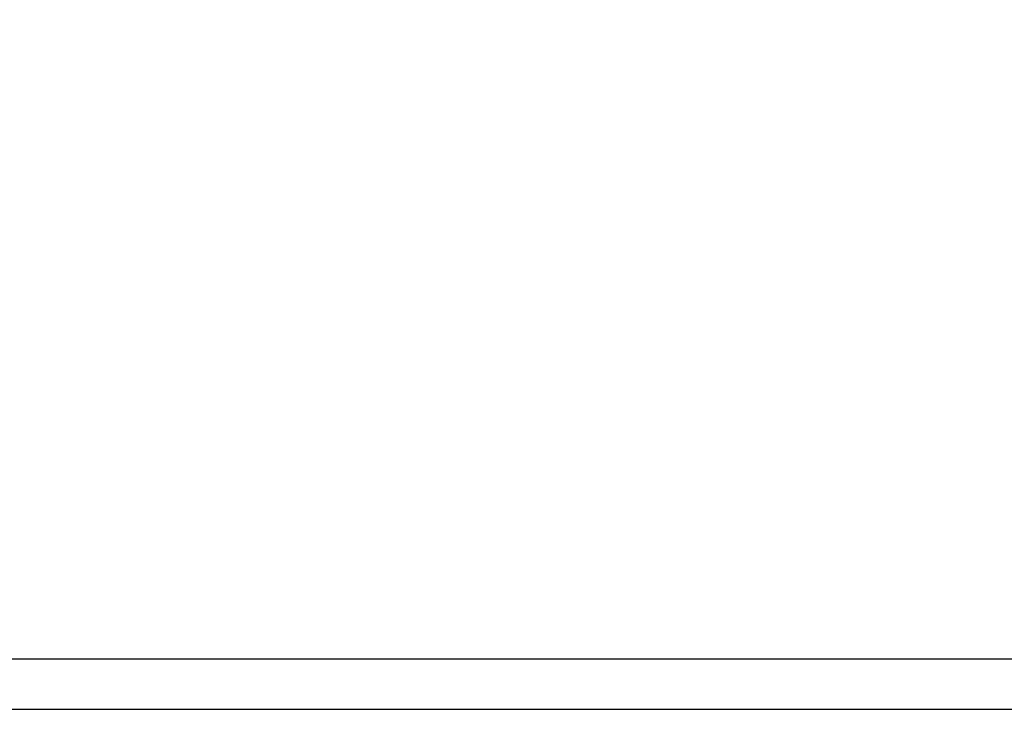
# Model space of a CAD drawing. Header units: inches. Extents: x -9715 to 27308, y -24775 to -3453.
# Tile 104 of 196: x 6744 to 6761, y -21062 to -21050. Entities that reach past the tile are written whole.
import ezdxf

# ---------------------------------------------------------------- set-up
doc = ezdxf.new("R2010")
doc.units = ezdxf.units.IN
doc.header["$MEASUREMENT"] = 0
doc.layers.get('DEFPOINTS').update_dxf_attribs({"color": 11})
doc.layers.add('S-ANNO-TEXT', color=2, linetype='Continuous')
doc.layers.add('S-SPPT-SHPS', color=3, linetype='Continuous', lineweight=25)
doc.styles.add('DIM', font='ROMANS.shx', dxfattribs={"width": 0.8})
doc.dimstyles.new('DIM-16', dxfattribs={"dimscale": 0, "dimtxt": 6, "dimasz": 6, "dimexe": 3, "dimexo": 3, "dimgap": 3, "dimtad": 1, "dimdec": 1, "dimzin": 3, "dimdsep": 46, "dimlunit": 4, "dimtxsty": 'DIM', "dimcen": 0, "dimdle": 0.0625, "dimclrd": 256, "dimclre": 256, "dimclrt": 2, "dimazin": 0, "dimtfac": 1, "dimtdec": 1, "dimtmove": 1, "dimatfit": 0, "dimfxl": 0.0625, "dimfrac": 2, "dimtolj": 1, "dimtzin": 0, "dimarcsym": 0})

# ---------------------------------------------------------------- blocks, each defined once
blk = doc.blocks.new('*D1294')
at = {"layer": 'DEFPOINTS', "color": 0, "transparency": 16777216}
for p in [(7252.907, -20900.069), (6724.907, -21052.388), (7252.907, -21052.471)]:
    blk.add_point(p, dxfattribs=at)
at = {"layer": 'S-ANNO-TEXT', "lineweight": -2, "transparency": 16777216}
for p, q in [((6724.907, -21049.388), (6724.907, -20897.069)), ((7252.907, -21049.471), (7252.907, -20897.069)), ((6732.907, -20900.069), (7244.907, -20900.069))]:
    blk.add_line(p, q, dxfattribs=at)
at = {"layer": 'S-ANNO-TEXT', "transparency": 16777216}
for points in [[(6732.907, -20898.736), (6732.907, -20901.403), (6724.907, -20900.069)], [(7244.907, -20898.736), (7244.907, -20901.403), (7252.907, -20900.069)]]:
    blk.add_solid(points, dxfattribs=at)
at = {"layer": 'S-ANNO-TEXT', "color": 2, "transparency": 16777216, "insert": (6988.907, -20893.499), "char_height": 8, "attachment_point": 5, "style": 'DIM'}
blk.add_mtext('\\A1;11 SPACES @ 4\'-0" = 44\'-0"', dxfattribs=at)

msp = doc.modelspace()

# ---------------------------------------------------------------- linework, layer by layer
at = {"layer": 'S-SPPT-SHPS'}
for p, q in [((6724.90735, -21061.27513, 41.66667), (6951.90743, -21061.27513, 41.66667)), ((6724.90735, -21062.15013, 41.66667), (6951.90746, -21062.15013, 41.66667))]:
    msp.add_line(p, q, dxfattribs=at)

# ---------------------------------------------------------------- dimensions: what is measured, and where the dimension line sits
at = {"layer": 'S-ANNO-TEXT'}
dim = msp.add_linear_dim(base=(7252.90735, -20900.06949, 41.66667), p1=(6724.90735, -21052.38779, 41.66667), p2=(7252.90735, -21052.47135, 41.66667), text='11 SPACES @ 4\'-0" = 44\'-0"', dimstyle='DIM-16', override={"dimscale": 1, "dimtxt": 8, "dimasz": 8, "dimgap": 1, "dimtad": 0, "dimdle": 1, "dimfrac": 1}, dxfattribs=at)
dim.commit()
dim.dimension.update_dxf_attribs({"geometry": '*D1294', "text_midpoint": (6988.90735, -20893.49923, 41.66667), "dimtype": 160})

# ---------------------------------------------------------------- leaders
msp.add_leader([(6729.14872, -21053.5858, 41.66667), (6754.20158, -20920.48886, 41.66667), (6769.7461, -20920.48886, 41.66667)], dimstyle='DIM-16', override={"dimscale": 1, "dimtxt": 8, "dimasz": 8, "dimgap": 1, "dimtad": 0, "dimdle": 1, "dimfrac": 1}, dxfattribs=at)

doc.saveas('drawing.dxf')
